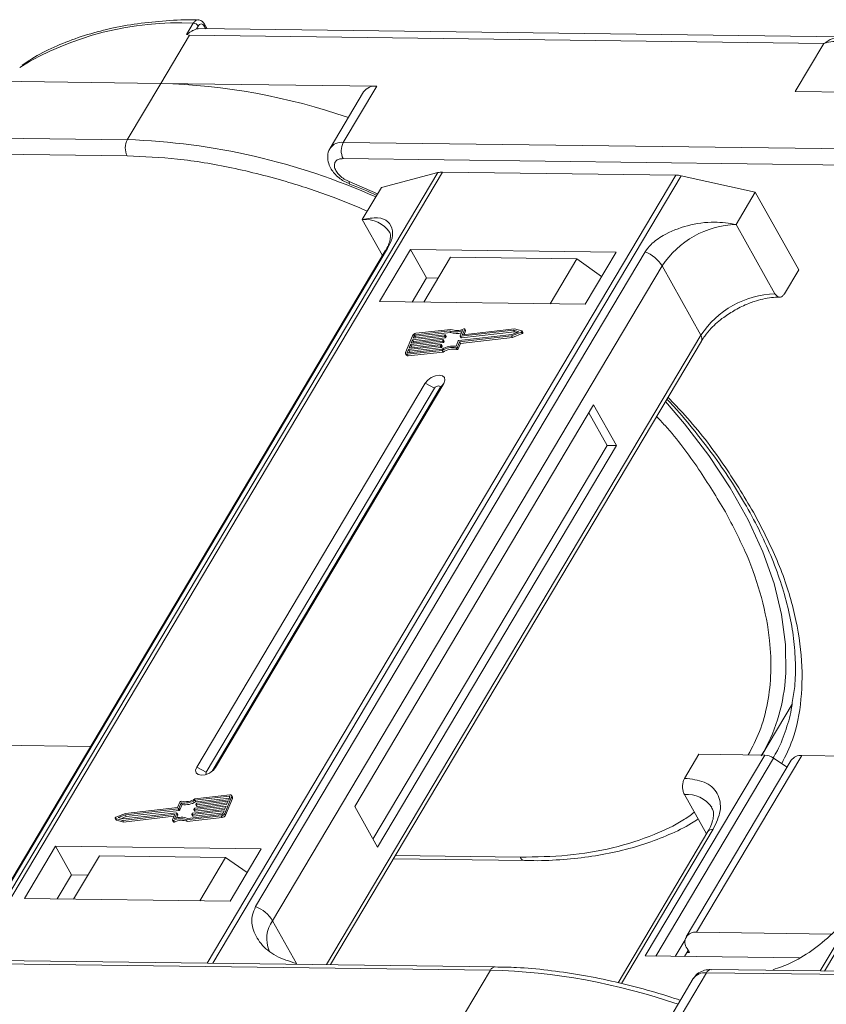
# Model space of a CAD drawing. Header units: millimetres. Extents: x -608 to 1473, y -502 to 956.
# Tile 33 of 52: x 803 to 853, y 824 to 886. Entities that reach past the tile are written whole.
import ezdxf

# ---------------------------------------------------------------- set-up
doc = ezdxf.new("R2010")
doc.units = ezdxf.units.MM

msp = doc.modelspace()

# ---------------------------------------------------------------- linework, layer by layer
at = {"color": 7, "linetype": 'Continuous', "lineweight": 15}
for p, q in [((813.072, 885.258), (813.502, 885.981)), ((813.7, 885.612), (813.811, 885.798)), ((854.421, 885.112), (813.853, 885.634)), ((814.194, 885.793), (814.287, 885.628)), ((814.372, 885.627), (814.208, 885.919)), ((811.448, 882.176), (813.257, 885.218)), ((813.072, 885.258), (813.257, 885.218)), ((813.257, 885.218), (853.303, 884.703)), ((853.303, 884.703), (851.494, 881.661)), ((797.817, 882.352), (811.448, 882.176)), ((811.448, 882.176), (809.337, 878.627)), ((825.079, 882.001), (811.448, 882.176)), ((822.968, 878.452), (825.079, 882.001)), ((824.247, 881.637), (822.136, 878.088)), ((851.494, 881.661), (865.125, 881.485)), ((809.337, 878.627), (769.291, 879.143)), ((769.278, 878.121), (809.324, 877.606)), ((863.014, 877.936), (822.968, 878.452)), ((822.955, 877.43), (863.001, 876.915)), ((828.941, 876.55), (799.384, 826.856)), ((799.656, 826.852), (829.234, 876.583)), ((843.956, 876.393), (814.377, 826.663)), ((814.734, 826.658), (844.29, 876.352)), ((825.374, 875.611), (828.941, 876.55)), ((829.234, 876.583), (843.956, 876.393)), ((844.29, 876.352), (848.969, 875.307)), ((822.999, 876.006), (823.376, 875.844)), ((825.132, 875.203), (823.334, 875.989)), ((823.373, 875.823), (823.368, 875.825)), ((824.168, 873.583), (825.374, 875.611)), ((882.618, 875.859), (853.061, 826.165)), ((853.332, 826.161), (882.911, 875.892)), ((847.762, 873.279), (848.969, 875.307)), ((848.969, 875.307), (851.708, 870.417)), ((824.168, 873.583), (825.443, 871.307)), ((850.213, 868.904), (847.762, 873.279)), ((825.62, 871.604), (801.043, 830.283)), ((801.185, 830.435), (825.762, 871.757)), ((842.012, 871.548), (817.436, 830.226)), ((827.212, 871.704), (825.251, 868.409)), ((840.188, 871.537), (827.212, 871.704)), ((827.212, 871.704), (828.221, 869.903)), ((829.742, 871.212), (828.053, 868.373)), ((829.742, 871.212), (837.705, 871.11)), ((838.228, 868.242), (840.188, 871.537)), ((818.506, 829.335), (843.082, 870.657)), ((836.016, 868.27), (837.705, 871.11)), ((837.705, 871.11), (839.264, 869.984)), ((845.533, 866.282), (843.082, 870.657)), ((850.803, 868.896), (851.708, 870.417)), ((828.221, 869.903), (827.316, 868.382)), ((828.958, 869.894), (828.221, 869.903)), ((825.251, 868.409), (838.228, 868.242)), ((845.533, 866.282), (821.911, 826.566)), ((827.333, 866.255), (826.897, 865.194)), ((829.345, 866.23), (827.335, 866.003)), ((827.371, 866.091), (829.381, 866.318)), ((827.444, 866.268), (827.371, 866.091)), ((827.502, 866.165), (827.444, 866.268)), ((829.682, 866.563), (827.518, 866.319)), ((827.518, 866.319), (827.575, 866.216)), ((829.753, 866.656), (827.554, 866.407)), ((827.575, 866.216), (829.74, 866.46)), ((829.403, 866.127), (829.345, 866.23)), ((829.4, 866.3), (829.382, 866.255)), ((829.439, 866.152), (829.382, 866.255)), ((829.458, 866.209), (829.4, 866.312)), ((829.458, 866.197), (829.4, 866.3)), ((829.74, 866.46), (829.682, 866.563)), ((830.259, 865.954), (833.6, 866.332)), ((830.306, 865.875), (833.586, 866.246)), ((830.35, 866.238), (830.49, 866.58)), ((830.35, 866.226), (830.407, 866.123)), ((833.709, 866.597), (830.368, 866.219)), ((830.426, 866.116), (830.368, 866.219)), ((830.426, 866.116), (833.767, 866.494)), ((830.628, 866.659), (830.497, 866.339)), ((830.508, 866.32), (830.497, 866.339)), ((833.768, 866.688), (830.516, 866.32)), ((830.593, 866.329), (830.686, 866.556)), ((830.628, 866.659), (830.686, 866.556)), ((830.686, 866.581), (830.629, 866.684)), ((833.586, 866.246), (834.193, 866.487)), ((833.644, 866.143), (833.586, 866.246)), ((833.6, 866.332), (834.046, 866.509)), ((833.644, 866.143), (834.25, 866.384)), ((834.046, 866.509), (833.709, 866.597)), ((833.767, 866.494), (833.709, 866.597)), ((833.767, 866.494), (833.913, 866.456)), ((834.226, 866.568), (833.768, 866.688)), ((834.193, 866.487), (834.25, 866.384)), ((834.301, 866.453), (834.243, 866.556)), ((822.156, 826.563), (845.565, 865.92)), ((829.09, 865.611), (827.08, 865.384)), ((827.117, 865.472), (829.127, 865.699)), ((827.208, 865.693), (827.117, 865.472)), ((829.218, 865.92), (827.208, 865.693)), ((827.265, 865.59), (827.208, 865.693)), ((827.244, 865.782), (829.254, 866.009)), ((827.335, 866.003), (827.244, 865.782)), ((827.265, 865.59), (829.275, 865.818)), ((827.393, 865.9), (827.335, 866.003)), ((827.349, 865.793), (827.393, 865.9)), ((827.393, 865.9), (829.403, 866.127)), ((827.476, 866.103), (827.502, 866.165)), ((829.148, 865.508), (829.09, 865.611)), ((829.145, 865.68), (829.127, 865.636)), ((829.185, 865.533), (829.127, 865.636)), ((829.203, 865.59), (829.145, 865.693)), ((829.203, 865.577), (829.145, 865.68)), ((829.275, 865.818), (829.218, 865.92)), ((829.273, 865.99), (829.254, 865.946)), ((829.312, 865.843), (829.254, 865.946)), ((829.33, 865.899), (829.273, 866.002)), ((829.33, 865.887), (829.273, 865.99)), ((829.312, 865.843), (829.33, 865.887)), ((829.439, 866.152), (829.458, 866.197)), ((830.082, 865.587), (830.222, 865.929)), ((830.165, 865.533), (830.306, 865.875)), ((830.223, 865.43), (830.364, 865.772)), ((830.364, 865.772), (830.306, 865.875)), ((830.364, 865.772), (833.644, 866.143)), ((826.897, 865.12), (826.954, 865.017)), ((827.08, 865.384), (827.008, 865.207)), ((827.008, 865.207), (827.029, 865.169)), ((827.009, 865.08), (829.208, 865.329)), ((827.066, 864.977), (827.009, 865.08)), ((827.045, 865.169), (829.21, 865.414)), ((827.066, 864.977), (829.265, 865.226)), ((827.138, 865.281), (827.08, 865.384)), ((827.094, 865.174), (827.138, 865.281)), ((827.138, 865.281), (829.148, 865.508)), ((827.222, 865.484), (827.265, 865.59)), ((829.185, 865.533), (829.203, 865.577)), ((829.265, 865.226), (829.208, 865.329)), ((830.07, 865.484), (830.127, 865.381)), ((830.223, 865.43), (830.165, 865.533)), ((828.134, 863.263), (813.72, 839.027)), ((814.9, 839.012), (829.314, 863.248)), ((828.134, 863.263), (828.729, 862.949)), ((829.314, 863.248), (829.065, 862.944)), ((828.729, 862.949), (814.315, 838.713)), ((814.691, 838.777), (829.065, 862.944)), ((838.766, 861.9), (823.688, 836.548)), ((840.207, 859.326), (838.766, 861.9)), ((839.618, 859.334), (838.464, 861.393)), ((824.841, 834.49), (839.618, 859.334)), ((825.129, 833.975), (840.207, 859.326)), ((840.207, 859.326), (839.618, 859.334)), ((849.382, 839.789), (851.292, 843)), ((807.021, 840.335), (798.227, 840.448)), ((849.562, 839.787), (842.024, 827.112)), ((842.689, 827.103), (850.119, 839.596)), ((844.51, 838.319), (845.415, 839.84)), ((845.269, 828.603), (851.903, 839.757)), ((845.415, 839.84), (849.562, 839.787)), ((850.975, 839.024), (850.119, 839.596)), ((860.698, 839.644), (851.903, 839.757)), ((814.315, 838.713), (813.72, 839.027)), ((814.9, 839.012), (814.746, 838.825)), ((851.238, 839.466), (844.604, 828.312)), ((815.769, 837.186), (813.605, 836.942)), ((815.805, 837.275), (813.606, 837.026)), ((813.662, 836.839), (815.777, 837.078)), ((815.481, 836.1), (815.917, 837.161)), ((815.539, 835.997), (815.975, 837.058)), ((815.734, 836.972), (815.806, 837.148)), ((815.8, 837.132), (815.769, 837.186)), ((815.975, 837.133), (815.917, 837.235)), ((815.917, 837.161), (815.975, 837.058)), ((844.497, 837.298), (845.891, 834.809)), ((812.555, 836.401), (809.214, 836.023)), ((812.508, 836.48), (809.228, 836.109)), ((812.649, 836.822), (812.508, 836.48)), ((812.612, 836.298), (812.555, 836.401)), ((812.732, 836.768), (812.592, 836.426)), ((812.649, 836.324), (812.592, 836.426)), ((812.649, 836.324), (812.79, 836.665)), ((812.79, 836.665), (812.732, 836.768)), ((813.541, 836.365), (813.56, 836.409)), ((815.57, 836.574), (813.56, 836.346)), ((813.596, 836.435), (815.606, 836.662)), ((813.662, 836.839), (813.605, 836.942)), ((813.618, 836.243), (815.523, 836.459)), ((813.669, 836.675), (813.687, 836.719)), ((813.669, 836.662), (813.726, 836.559)), ((815.697, 836.883), (813.687, 836.656)), ((813.745, 836.553), (813.687, 836.656)), ((813.724, 836.744), (815.734, 836.972)), ((813.745, 836.553), (815.65, 836.768)), ((815.479, 836.352), (815.57, 836.574)), ((815.606, 836.662), (815.697, 836.883)), ((823.688, 836.548), (825.129, 833.975)), ((808.571, 835.799), (808.629, 835.696)), ((808.588, 835.787), (809.046, 835.667)), ((808.646, 835.684), (808.588, 835.787)), ((809.228, 836.109), (808.621, 835.869)), ((809.214, 836.023), (808.768, 835.846)), ((808.768, 835.846), (809.105, 835.758)), ((808.959, 835.796), (809.272, 835.92)), ((809.046, 835.667), (812.299, 836.035)), ((809.104, 835.564), (812.279, 835.923)), ((809.105, 835.758), (812.446, 836.136)), ((809.272, 835.92), (809.214, 836.023)), ((809.272, 835.92), (812.612, 836.298)), ((812.186, 835.696), (812.317, 836.016)), ((812.314, 836.008), (812.299, 836.035)), ((812.464, 836.117), (812.324, 835.775)), ((812.439, 835.812), (812.522, 836.014)), ((812.522, 836.026), (812.464, 836.129)), ((812.464, 836.117), (812.522, 836.014)), ((813.061, 835.699), (815.26, 835.948)), ((813.119, 835.597), (815.318, 835.845)), ((813.132, 835.792), (815.296, 836.037)), ((813.414, 836.056), (813.432, 836.1)), ((813.414, 836.043), (813.472, 835.94)), ((815.443, 836.264), (813.433, 836.037)), ((813.491, 835.934), (813.433, 836.037)), ((813.469, 836.125), (815.479, 836.352)), ((813.491, 835.934), (815.396, 836.149)), ((813.541, 836.353), (813.599, 836.25)), ((813.618, 836.243), (813.56, 836.346)), ((815.26, 835.948), (815.318, 835.845)), ((815.37, 836.087), (815.443, 836.264)), ((815.539, 835.997), (815.481, 836.1)), ((808.646, 835.684), (809.104, 835.564)), ((809.104, 835.564), (809.046, 835.667)), ((812.186, 835.671), (812.243, 835.568)), ((812.306, 835.562), (812.249, 835.665)), ((813.061, 835.699), (813.119, 835.597)), ((845.979, 834.958), (840.309, 825.424)), ((840.523, 825.371), (846.312, 835.103)), ((804.806, 834.033), (802.846, 830.737)), ((817.783, 833.866), (804.806, 834.033)), ((805.815, 832.232), (804.806, 834.033)), ((807.571, 833.435), (805.943, 830.698)), ((815.534, 833.333), (807.571, 833.435)), ((813.906, 830.595), (815.534, 833.333)), ((815.534, 833.333), (816.902, 832.385)), ((815.823, 830.57), (817.783, 833.866)), ((834.122, 833.343), (826.249, 833.444)), ((826.124, 833.234), (834.414, 833.128)), ((805.815, 832.232), (804.911, 830.711)), ((806.847, 832.218), (805.815, 832.232)), ((802.846, 830.737), (815.823, 830.57)), ((818.506, 829.335), (820.019, 826.634)), ((853.797, 828.493), (845.269, 828.603)), ((844.539, 828.124), (843.922, 827.087)), ((842.024, 827.112), (851.738, 826.987)), ((844.738, 827.46), (844.512, 827.08)), ((844.81, 827.331), (844.663, 827.333)), ((844.666, 827.589), (844.81, 827.331)), ((792.209, 826.736), (832.255, 826.221)), ((832.553, 826.429), (792.507, 826.944)), ((820.019, 826.634), (819.994, 826.59)), ((820.019, 826.634), (820.044, 826.59)), ((832.255, 826.221), (830.144, 822.672)), ((843.775, 822.496), (845.886, 826.046)), ((845.886, 826.046), (885.932, 825.53)), ((886.23, 825.738), (846.183, 826.253)), ((850.076, 826.203), (850.102, 826.246)), ((845.054, 825.682), (843.164, 822.504))]:
    msp.add_line(p, q, dxfattribs=at)
at = {"color": 7, "linetype": 'Continuous', "lineweight": 15, "flags": 128}
for points in [[(813.853, 885.634), (813.801, 885.632), (813.7, 885.612)], [(823.368, 875.825), (823.366, 875.827), (823.344, 875.857), (823.333, 875.912), (823.334, 875.989)], [(825.62, 871.604), (825.678, 871.684), (825.762, 871.757)], [(829.381, 866.318), (829.386, 866.319), (829.391, 866.318), (829.395, 866.316), (829.398, 866.314), (829.4, 866.311), (829.401, 866.308), (829.401, 866.304), (829.4, 866.3)], [(830.368, 866.219), (830.363, 866.219), (830.358, 866.22), (830.354, 866.221), (830.351, 866.224), (830.349, 866.227), (830.348, 866.23), (830.348, 866.234), (830.35, 866.238)], [(830.497, 866.339), (830.496, 866.335), (830.496, 866.331), (830.497, 866.328), (830.499, 866.325), (830.502, 866.322), (830.506, 866.321), (830.51, 866.32), (830.516, 866.32)], [(830.566, 866.69), (830.58, 866.695), (830.594, 866.697), (830.607, 866.697), (830.618, 866.694), (830.626, 866.688), (830.63, 866.68), (830.631, 866.67), (830.628, 866.659)], [(834.226, 866.568), (834.237, 866.563), (834.244, 866.554), (834.246, 866.544), (834.243, 866.531), (834.236, 866.518), (834.224, 866.506), (834.209, 866.495), (834.193, 866.487)], [(834.25, 866.384), (834.267, 866.392), (834.282, 866.403), (834.293, 866.415), (834.301, 866.428), (834.304, 866.441), (834.302, 866.451), (834.301, 866.453)], [(829.127, 865.699), (829.132, 865.7), (829.137, 865.699), (829.141, 865.697), (829.144, 865.695), (829.146, 865.692), (829.147, 865.689), (829.147, 865.685), (829.145, 865.68)], [(829.254, 866.009), (829.259, 866.009), (829.264, 866.008), (829.268, 866.007), (829.271, 866.005), (829.273, 866.002), (829.274, 865.998), (829.274, 865.994), (829.273, 865.99)], [(827.009, 865.08), (826.977, 865.079), (826.949, 865.083), (826.925, 865.092), (826.907, 865.106), (826.895, 865.124), (826.889, 865.145), (826.889, 865.169), (826.897, 865.194)], [(827.008, 865.207), (827.005, 865.198), (827.005, 865.19), (827.007, 865.183), (827.011, 865.177), (827.017, 865.173), (827.025, 865.17), (827.035, 865.168), (827.045, 865.169)], [(829.314, 863.248), (829.385, 863.442), (829.355, 863.608), (829.229, 863.721), (829.026, 863.762), (828.777, 863.727), (828.52, 863.619), (828.295, 863.456), (828.134, 863.263)], [(829.065, 862.944), (829.086, 863), (829.077, 863.047), (829.041, 863.079), (828.983, 863.091), (828.912, 863.081), (828.839, 863.05), (828.775, 863.004), (828.729, 862.949)], [(850.855, 844.475), (850.891, 844.956), (850.876, 846.774), (850.629, 848.666), (850.151, 850.616), (849.446, 852.61), (848.521, 854.632), (847.383, 856.664), (846.04, 858.69), (844.504, 860.695), (843.295, 862.105)], [(813.72, 839.027), (813.649, 838.832), (813.679, 838.666), (813.805, 838.554), (814.008, 838.513), (814.257, 838.548), (814.514, 838.656), (814.739, 838.818), (814.9, 839.012)], [(814.315, 838.713), (814.295, 838.657), (814.303, 838.61), (814.339, 838.578), (814.343, 838.576)], [(815.806, 837.148), (815.809, 837.157), (815.809, 837.165), (815.807, 837.172), (815.803, 837.178), (815.797, 837.182), (815.789, 837.185), (815.78, 837.187), (815.769, 837.186)], [(815.805, 837.275), (815.837, 837.276), (815.865, 837.272), (815.889, 837.263), (815.907, 837.249), (815.919, 837.232), (815.925, 837.21), (815.925, 837.187), (815.917, 837.161)], [(813.687, 836.656), (813.682, 836.656), (813.677, 836.656), (813.673, 836.658), (813.67, 836.66), (813.668, 836.663), (813.667, 836.667), (813.667, 836.671), (813.669, 836.675)], [(808.588, 835.787), (808.577, 835.792), (808.57, 835.801), (808.568, 835.812), (808.571, 835.824), (808.579, 835.837), (808.59, 835.85), (808.605, 835.86), (808.621, 835.869)], [(812.317, 836.016), (812.318, 836.02), (812.319, 836.024), (812.318, 836.028), (812.315, 836.031), (812.312, 836.033), (812.308, 836.034), (812.304, 836.035), (812.299, 836.035)], [(812.446, 836.136), (812.451, 836.136), (812.456, 836.135), (812.46, 836.134), (812.463, 836.132), (812.465, 836.129), (812.466, 836.125), (812.466, 836.121), (812.464, 836.117)], [(813.433, 836.037), (813.428, 836.037), (813.423, 836.037), (813.419, 836.039), (813.416, 836.041), (813.414, 836.044), (813.413, 836.047), (813.413, 836.051), (813.414, 836.056)], [(813.56, 836.346), (813.555, 836.346), (813.55, 836.347), (813.546, 836.348), (813.543, 836.351), (813.541, 836.353), (813.54, 836.357), (813.54, 836.361), (813.541, 836.365)], [(808.629, 835.696), (808.635, 835.689), (808.646, 835.684)], [(812.249, 835.665), (812.234, 835.66), (812.22, 835.658), (812.207, 835.658), (812.196, 835.661), (812.188, 835.667), (812.184, 835.675), (812.183, 835.685), (812.186, 835.696)], [(812.243, 835.568), (812.246, 835.564), (812.254, 835.559), (812.265, 835.555), (812.277, 835.555), (812.292, 835.557), (812.306, 835.562)], [(834.414, 833.128), (834.414, 833.128), (834.406, 833.128)], [(832.553, 826.429), (832.553, 826.429), (832.562, 826.428)]]:
    msp.add_lwpolyline(points, dxfattribs=at)
at = {"color": 7, "linetype": 'Continuous', "lineweight": 15}
for centre, radius, start, end in [((812.6, 866.629), 19.373, 87.33311, 121.27285), ((813.481, 885.593), 0.388, 31.84251, 86.94255), ((814.099, 885.868), 0.121, 321.99637, 25.22908), ((810.405, 842.856), 39.334, 70.88469, 88.48068), ((824.96, 881.14), 0.869, 82.14794, 145.0614), ((810.316, 878.104), 1.11, 151.86538, 206.65442), ((807.939, 836.778), 41.873, 65.93013, 88.08672), ((822.849, 877.59), 0.87, 82.15926, 144.95097), ((823.947, 877.928), 1.11, 151.86538, 206.65442), ((829.209, 875.485), 1.098, 88.72031, 104.14409), ((843.924, 874.756), 1.638, 77.08998, 88.8989), ((824.375, 871.777), 1.817, 33.1952, 96.53301), ((847.953, 867.452), 5.83, 91.86957, 146.65022), ((841.203, 869.489), 2.213, 31.86898, 68.55124), ((850.404, 863.077), 5.83, 91.86957, 146.65022), ((827.587, 866.122), 0.287, 96.59253, 152.29321), ((827.529, 866.224), 0.0955, 96.59253, 152.29321), ((829.339, 866.277), 0.0478, 276.59253, 332.29321), ((830.066, 867.532), 1.042, 248.35959, 294.01857), ((830.114, 867.379), 0.991, 247.84687, 288.77105), ((830.123, 867.523), 0.943, 246.89164, 297.97103), ((830.662, 866.569), 0.0276, 333.09852, 26.5741), ((845.255, 866.076), 0.346, 333.31625, 36.51573), ((827.586, 866.121), 0.0955, 96.59253, 152.29321), ((829.085, 865.658), 0.0478, 276.59253, 332.29321), ((829.899, 864.224), 1.375, 82.36132, 120.10827), ((829.212, 865.968), 0.0478, 276.59253, 332.29321), ((829.27, 865.865), 0.0478, 276.59253, 332.29321), ((829.318, 865.893), 0.0138, 333.02121, 26.65141), ((829.397, 866.175), 0.0478, 276.59253, 332.29321), ((829.445, 866.203), 0.0138, 333.02121, 26.65141), ((830.265, 865.907), 0.0478, 96.59253, 152.29321), ((830.422, 866.134), 0.0183, 217.91724, 283.38081), ((827.041, 865.084), 0.11, 217.91724, 283.38081), ((829.143, 865.555), 0.0478, 276.59253, 332.29321), ((829.191, 865.584), 0.0138, 333.02121, 26.65141), ((829.83, 864.342), 1.167, 78.13867, 122.23452), ((829.888, 864.239), 1.167, 78.13867, 122.23452), ((830.085, 865.573), 0.0903, 260.49805, 333.59787), ((830.142, 865.47), 0.0903, 260.49805, 333.59787), ((839.671, 845.418), 11.224, 329.554, 355.17808), ((849.507, 838.719), 1.07, 55.09609, 87.03844), ((851.823, 839.035), 0.727, 83.64232, 143.56702), ((812.984, 838.013), 1.167, 258.13867, 302.23452), ((815.901, 837.096), 0.0826, 333.02121, 26.65141), ((844.659, 835.395), 1.91, 35.13686, 94.86934), ((812.549, 836.449), 0.0478, 276.59253, 332.29321), ((812.729, 836.782), 0.0903, 80.49805, 153.59787), ((812.915, 838.131), 1.375, 262.36132, 300.10827), ((812.973, 838.028), 1.375, 262.36132, 300.10827), ((813.602, 836.387), 0.0478, 96.59253, 152.29321), ((813.729, 836.697), 0.0478, 96.59253, 152.29321), ((813.741, 836.571), 0.0183, 217.91724, 283.38081), ((812.691, 834.832), 0.943, 66.89164, 117.97103), ((812.748, 834.824), 1.042, 68.35959, 114.01857), ((812.51, 836.02), 0.0138, 333.02121, 26.65141), ((812.607, 836.346), 0.0478, 276.59253, 332.29321), ((813.475, 836.078), 0.0478, 96.59253, 152.29321), ((813.486, 835.952), 0.0183, 217.91724, 283.38081), ((813.614, 836.261), 0.0183, 217.91724, 283.38081), ((815.227, 836.233), 0.287, 276.59253, 332.29321), ((815.286, 836.132), 0.0955, 276.59253, 332.29321), ((815.285, 836.13), 0.287, 276.59253, 332.29321), ((812.749, 834.729), 0.943, 66.89164, 117.97103), ((846.272, 834.742), 0.363, 83.64232, 143.56702), ((834.458, 833.491), 0.367, 203.79329, 261.81678), ((816.627, 828.167), 2.213, 31.86898, 68.55124), ((820.043, 828.204), 1.909, 143.64522, 203.44279), ((845.16, 827.981), 0.631, 80.05661, 218.47393), ((832.584, 826.067), 0.363, 94.95278, 154.87747), ((831.132, 786.462), 39.775, 70.98296, 88.38241), ((845.767, 825.184), 0.869, 82.14794, 145.0614), ((846.215, 825.891), 0.363, 94.95278, 154.87747)]:
    msp.add_arc(centre, radius, start, end, dxfattribs=at)
for points, knots in [([(813.803, 886.179), (813.679, 886.183), (812.907, 886.206), (811.551, 886.127), (809.749, 885.936), (808.033, 885.606), (806.404, 885.152), (804.88, 884.562), (803.635, 883.956), (802.956, 883.495), (802.699, 883.32)], [0, 0, 0, 0, 0.028003, 0.172997, 0.318679, 0.465032, 0.612121, 0.760093, 0.909192, 1, 1, 1, 1]), ([(813.502, 885.981), (813.537, 886.029), (813.612, 886.133), (813.722, 886.19), (813.788, 886.186), (813.803, 886.185)], [0, 0, 0, 0, 0.40041, 0.863065, 1, 1, 1, 1]), ([(814.208, 885.919), (814.184, 885.957), (814.133, 886.035), (814.032, 886.12), (813.918, 886.177), (813.838, 886.185), (813.798, 886.189)], [0, 0, 0, 0, 0.2410888, 0.4906922, 0.7449678, 1, 1, 1, 1]), ([(813.7, 885.612), (813.646, 885.592), (813.545, 885.557), (813.369, 885.463), (813.245, 885.381), (813.166, 885.322), (813.137, 885.3), (813.118, 885.285), (813.104, 885.274), (813.094, 885.267), (813.086, 885.262), (813.08, 885.26), (813.076, 885.258), (813.074, 885.258), (813.073, 885.258), (813.072, 885.258)], [0, 0, 0, 0, 0.2957548, 0.5469045, 0.8048987, 0.8684268, 0.9109808, 0.9394832, 0.9586658, 0.9717155, 0.9838198, 0.9901897, 0.9948648, 0.9986566, 1, 1, 1, 1]), ([(813.811, 885.798), (813.84, 885.836), (813.897, 885.912), (814.005, 885.944), (814.112, 885.91), (814.167, 885.832), (814.194, 885.793)], [0, 0, 0, 0, 0.25078, 0.500121, 0.749952, 1, 1, 1, 1]), ([(853.303, 884.703), (853.476, 884.817), (853.819, 885.043), (854.193, 885.089), (854.379, 885.111)], [0, 0, 0, 0, 0.502449, 1, 1, 1, 1]), ([(855.476, 884.334), (855.33, 884.452), (855.039, 884.688), (854.459, 884.832), (853.863, 884.848), (853.49, 884.751), (853.303, 884.703)], [0, 0, 0, 0, 0.249813, 0.499365, 0.748692, 1, 1, 1, 1]), ([(822.144, 878.085), (822.134, 878.073), (822.021, 877.943), (821.961, 877.587), (822.011, 877.148), (822.184, 876.781), (822.408, 876.479), (822.677, 876.217), (822.896, 876.074), (822.999, 876.006)], [0, 0, 0, 0, 0.019311, 0.2130593, 0.415477, 0.5731994, 0.7063854, 0.8618882, 1, 1, 1, 1]), ([(809.324, 877.606), (810.373, 877.56), (812.503, 877.469), (815.94, 876.899), (819.26, 876.051), (822.137, 875.105), (823.786, 874.413), (824.487, 874.119)], [0, 0, 0, 0, 0.220576, 0.447993, 0.68181, 0.864583, 1, 1, 1, 1]), ([(823.334, 875.989), (823.23, 876.037), (823.015, 876.135), (822.731, 876.36), (822.52, 876.613), (822.405, 876.867), (822.392, 877.099), (822.487, 877.287), (822.679, 877.41), (822.864, 877.424), (822.955, 877.43)], [0, 0, 0, 0, 0.121551, 0.25, 0.378449, 0.5, 0.621551, 0.75, 0.878449, 1, 1, 1, 1]), ([(823.373, 875.823), (823.378, 875.821), (823.948, 875.612), (824.516, 875.361), (825.078, 875.113)], [0, 0, 0, 0, 0.008893, 1, 1, 1, 1]), ([(825.762, 871.757), (825.847, 871.924), (826.067, 872.354), (826.111, 872.974), (825.842, 873.5), (825.185, 873.766), (824.509, 873.644), (824.168, 873.583)], [0, 0, 0, 0, 0.111335, 0.286497, 0.521289, 0.758582, 1, 1, 1, 1]), ([(847.762, 873.279), (847.309, 873.347), (846.325, 873.496), (844.684, 873.262), (843.313, 872.716), (842.414, 872.097), (842.129, 871.707), (842.012, 871.548)], [0, 0, 0, 0, 0.222481, 0.483081, 0.73977, 0.893878, 1, 1, 1, 1]), ([(825.894, 872.774), (825.895, 872.774), (825.925, 872.736), (825.939, 872.666), (825.949, 872.423), (825.857, 872.084), (825.743, 871.795), (825.627, 871.623), (825.614, 871.603)], [0, 0, 0, 0, 0.005744, 0.306611, 0.531667, 0.753453, 0.971797, 1, 1, 1, 1]), ([(850.803, 868.896), (850.766, 868.845), (850.692, 868.743), (850.552, 868.679), (850.411, 868.695), (850.293, 868.779), (850.236, 868.869), (850.213, 868.904)], [0, 0, 0, 0, 0.214694, 0.429388, 0.644082, 0.858775, 1, 1, 1, 1]), ([(847.709, 867.886), (847.989, 868.03), (848.381, 868.231), (848.971, 868.443), (849.459, 868.579), (850.007, 868.676), (850.338, 868.684), (850.506, 868.688)], [0, 0, 0, 0, 0.294099, 0.412703, 0.605791, 0.800293, 1, 1, 1, 1]), ([(845.575, 865.922), (845.638, 866.026), (845.797, 866.292), (846.141, 866.69), (846.554, 867.084), (847.052, 867.487), (847.458, 867.734), (847.709, 867.886)], [0, 0, 0, 0, 0.149323, 0.380846, 0.555425, 0.724977, 1, 1, 1, 1]), ([(843.386, 862.258), (843.535, 862.1), (844.17, 861.426), (845.189, 860.198), (846.433, 858.581), (847.553, 856.937), (848.55, 855.279), (849.412, 853.619), (850.134, 851.966), (850.711, 850.33), (851.137, 848.718), (851.411, 847.138), (851.523, 845.598), (851.498, 844.241), (851.363, 843.434), (851.306, 843.097)], [0, 0, 0, 0, 0.024561, 0.104913, 0.186075, 0.267836, 0.35005, 0.43263, 0.515544, 0.598811, 0.68251, 0.766798, 0.85192, 0.938225, 1, 1, 1, 1]), ([(848.856, 855.125), (848.239, 856.14), (846.989, 858.197), (845.125, 860.635), (843.813, 861.996), (843.452, 862.369)], [0, 0, 0, 0, 0.414046, 0.839231, 1, 1, 1, 1]), ([(842.736, 861.164), (842.917, 860.971), (843.927, 859.894), (845.434, 857.871), (846.541, 856.046), (847.087, 855.148)], [0, 0, 0, 0, 0.099738, 0.556742, 1, 1, 1, 1]), ([(847.087, 855.148), (847.554, 854.249), (848.504, 852.423), (849.43, 849.691), (849.911, 847.199), (849.997, 844.985), (849.779, 843.059), (849.314, 841.307), (848.776, 840.28), (848.524, 839.8)], [0, 0, 0, 0, 0.15781, 0.320513, 0.487796, 0.61856, 0.74934, 0.882886, 1, 1, 1, 1]), ([(850.634, 839.252), (850.88, 839.745), (851.501, 840.989), (851.926, 843.288), (851.959, 846.062), (851.439, 849.011), (850.45, 852.048), (849.385, 854.103), (848.856, 855.125)], [0, 0, 0, 0, 0.1158779, 0.29247, 0.4705948, 0.6487058, 0.8253049, 1, 1, 1, 1]), ([(851.306, 843.097), (851.287, 842.952), (851.201, 842.309), (850.86, 841.242), (850.474, 840.222), (850.152, 839.711), (850.089, 839.611)], [0, 0, 0, 0, 0.112971, 0.502106, 0.903347, 1, 1, 1, 1]), ([(844.51, 838.319), (844.479, 838.257), (844.418, 838.131), (844.377, 837.891), (844.382, 837.645), (844.427, 837.44), (844.477, 837.338), (844.497, 837.298)], [0, 0, 0, 0, 0.214694, 0.429388, 0.644082, 0.858775, 1, 1, 1, 1]), ([(846.312, 835.103), (846.5, 835.502), (846.789, 836.117), (846.768, 836.86), (846.594, 837.374), (846.247, 837.791), (845.623, 838.197), (844.949, 838.271), (844.51, 838.319)], [0, 0, 0, 0, 0.239457, 0.368361, 0.5, 0.631639, 0.760543, 1, 1, 1, 1]), ([(846.208, 836.483), (846.245, 836.418), (846.327, 836.276), (846.346, 835.963), (846.265, 835.557), (846.135, 835.211), (846, 835.004), (845.969, 834.957)], [0, 0, 0, 0, 0.209538, 0.461851, 0.698708, 0.93023, 1, 1, 1, 1]), ([(845.125, 836.177), (844.888, 836.005), (844.135, 835.458), (842.444, 834.666), (840.038, 833.887), (837.193, 833.4), (835.135, 833.362), (834.122, 833.343)], [0, 0, 0, 0, 0.088379, 0.281114, 0.527625, 0.767419, 1, 1, 1, 1]), ([(834.407, 833.141), (834.603, 833.134), (835.446, 833.108), (836.871, 833.186), (838.673, 833.379), (840.389, 833.709), (842.018, 834.162), (843.539, 834.754), (844.658, 835.287), (845.221, 835.664), (845.36, 835.757)], [0, 0, 0, 0, 0.044979, 0.193875, 0.343478, 0.493769, 0.644816, 0.79677, 0.949881, 1, 1, 1, 1]), ([(817.436, 830.226), (817.355, 830.05), (817.149, 829.597), (817.224, 828.763), (817.708, 827.853), (818.667, 827.05), (819.566, 826.773), (820.019, 826.634)], [0, 0, 0, 0, 0.111335, 0.286497, 0.521289, 0.758582, 1, 1, 1, 1]), ([(850.102, 826.246), (850.451, 826.363), (851.21, 826.615), (852.536, 827.412), (853.688, 828.35), (854.475, 829.168), (854.75, 829.578), (854.861, 829.745)], [0, 0, 0, 0, 0.222481, 0.483081, 0.73977, 0.893878, 1, 1, 1, 1]), ([(844.24, 824.312), (844.12, 824.354), (843.336, 824.628), (841.879, 825.045), (839.87, 825.551), (837.856, 825.947), (835.857, 826.23), (834.082, 826.394), (833.004, 826.409), (832.56, 826.416)], [0, 0, 0, 0, 0.029689, 0.194293, 0.362198, 0.532551, 0.704743, 0.878345, 1, 1, 1, 1]), ([(846.185, 826.244), (846.143, 826.247), (845.966, 826.261), (845.662, 826.187), (845.299, 826.011), (845.145, 825.793), (845.072, 825.691)], [0, 0, 0, 0, 0.09315, 0.394213, 0.715265, 1, 1, 1, 1])]:
    msp.add_open_spline(points, degree=3, knots=knots, dxfattribs=at)

doc.saveas('drawing.dxf')
